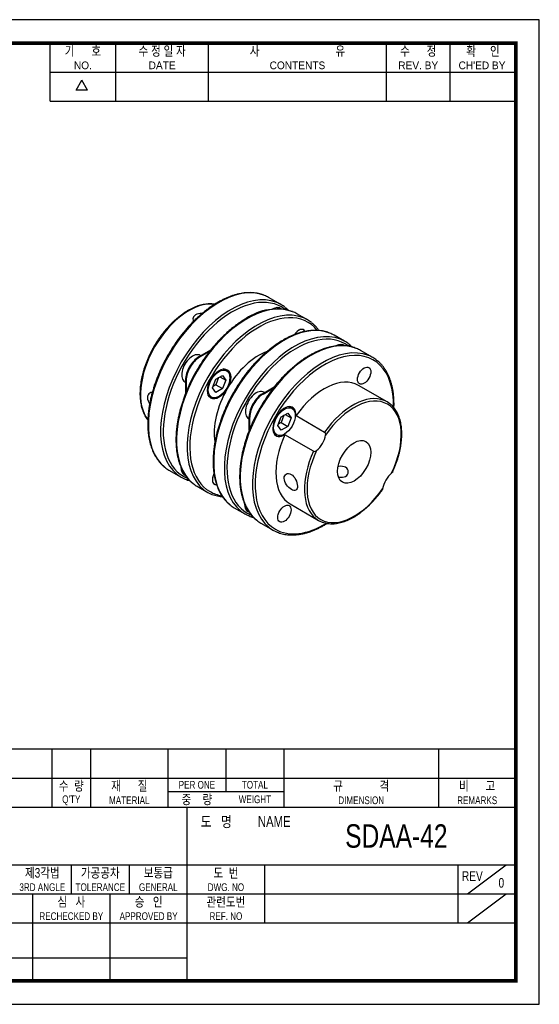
# Model space of a CAD drawing. Header units: millimetres. Extents: x 0 to 297, y 0 to 210.
# Tile 2 of 2: x 186 to 297, y 0 to 210. Entities that reach past the tile are written whole.
import ezdxf
from ezdxf.enums import TextEntityAlignment as Align

# ---------------------------------------------------------------- set-up
doc = ezdxf.new("R2010")
doc.units = ezdxf.units.MM
doc.header["$LTSCALE"] = 7
doc.layers.get('0').update_dxf_attribs({"linetype": 'CONTINUOUS'})
doc.layers.add('BM', color=2, linetype='CONTINUOUS')
doc.layers.add('D', color=7, linetype='CONTINUOUS')
doc.styles.get("Standard").update_dxf_attribs({"font": 'Gulim.ttf', "width": 0.8, "height": 3})

msp = doc.modelspace()

# ---------------------------------------------------------------- linework, layer by layer
for p, q in [((192.71392, 192.64074), (192.71392, 205)), ((206.72109, 192.64074), (206.72109, 205)), ((226.49591, 192.64074), (226.49591, 205)), ((264.39765, 192.64074), (264.39765, 205)), ((277.99284, 192.64074), (277.99284, 205)), ((192.71392, 198.82037), (291.58802, 198.82037)), ((198.25647, 194.97648), (199.49239, 197.11716)), ((200.72832, 194.97648), (199.49239, 197.11716)), ((200.72832, 194.97648), (198.25647, 194.97648)), ((192.71392, 192.64074), (291.58802, 192.64074)), ((292, 54.43705), (147.8086, 54.43705)), ((193.1259, 54.43705), (193.1259, 42.07779)), ((201.36541, 54.43705), (201.36541, 42.07779)), ((217.84443, 54.43705), (217.84443, 42.07779)), ((230.20369, 54.43705), (230.20369, 45.37359)), ((242.56295, 54.43705), (242.56295, 42.07779)), ((275.52098, 54.43705), (275.52098, 42.07779)), ((147.8086, 48.25742), (292, 48.25742)), ((217.84443, 45.37359), (242.56295, 45.37359)), ((147.8086, 42.07779), (292, 42.07779)), ((221.96418, 5), (221.96418, 42.07779)), ((147.8086, 29.71852), (292, 29.71852)), ((197.24565, 29.71852), (197.24565, 23.53889)), ((209.60492, 29.71852), (209.60492, 23.53889)), ((238.4432, 29.71852), (238.4432, 17.35926)), ((279.64074, 29.71852), (279.64074, 17.35926)), ((281.70061, 23.53889), (289.94012, 29.71852)), ((147.8086, 23.53889), (221.96418, 23.53889)), ((189.00615, 23.53889), (189.00615, 5)), ((205.48516, 23.53889), (205.48516, 5)), ((221.96418, 23.53889), (292, 23.53889)), ((281.70061, 17.35926), (289.94012, 23.53889)), ((147.8086, 17.35926), (292, 17.35926)), ((147.8086, 9.87984), (221.96418, 9.87984))]:
    msp.add_line(p, q)
msp.add_lwpolyline([(297, 210), (0, 210), (0, 0), (297, 0)], close=True)
msp.add_lwpolyline([(292, 205, 0.8, 0.8, 0), (5, 205, 0.8, 0.8, 0), (5, 5, 0.8, 0.8, 0), (292, 5, 0.8, 0.8, 0)], format="xyseb", close=True)
at = {"layer": 'BM', "linetype": 'Continuous'}
for p, q in [((241.92681, 149.24146), (239.31051, 150.75198)), ((241.55135, 148.30353), (241.06013, 148.58713)), ((243.54833, 148.0166), (243.42815, 148.08598)), ((247.58366, 145.97547), (245.32092, 147.28187)), ((255.50326, 141.40309), (253.24052, 142.70949)), ((255.12398, 140.46737), (254.63658, 140.74877)), ((226.93834, 139.52217), (224.42815, 138.07291)), ((226.70656, 139.22505), (224.56957, 137.99126)), ((257.14602, 140.16597), (257.0046, 140.24761)), ((261.51367, 137.93298), (258.89737, 139.4435)), ((224.42815, 138.07291), (224.56957, 137.99126)), ((224.84973, 138.31631), (224.70965, 138.39718)), ((230.3665, 135.13119), (229.71699, 135.50619)), ((221.45965, 132.76802), (221.59973, 132.68714)), ((221.59973, 133.17393), (221.59973, 130.2705)), ((221.59973, 133.17393), (221.74115, 133.09228)), ((221.74115, 133.09228), (221.74115, 130.63106)), ((227.32729, 131.50011), (228.0344, 133.32258)), ((228.0344, 133.32258), (229.44861, 134.13907)), ((228.63211, 133.66767), (228.0344, 132.12714)), ((228.93097, 133.84021), (230.15572, 133.13311)), ((229.44861, 134.13907), (230.15572, 133.13311)), ((230.15572, 133.13311), (229.44861, 131.31065)), ((228.0344, 130.49415), (227.32729, 131.50011)), ((228.0344, 132.12714), (227.43668, 131.78205)), ((228.0344, 132.12714), (229.44861, 131.31065)), ((229.44861, 131.31065), (228.0344, 130.49415)), ((238.0046, 130.23455), (240.51974, 131.68666)), ((238.14602, 130.1529), (238.0046, 130.23455)), ((238.14602, 130.1529), (240.27914, 131.38445)), ((238.42618, 130.47794), (238.2861, 130.55881)), ((264.55263, 128.49968), (258.47151, 132.01061)), ((226.46699, 129.87703), (227.1165, 129.50203)), ((241.9644, 125.28009), (243.37861, 126.09658)), ((243.37861, 126.09658), (244.08572, 125.09062)), ((244.29651, 127.0887), (243.64699, 127.4637)), ((235.0361, 124.92965), (235.17618, 124.84878)), ((235.17618, 122.43271), (235.17618, 125.33557)), ((235.3176, 125.25392), (235.17618, 125.33557)), ((235.3176, 122.78776), (235.3176, 125.25392)), ((241.25729, 123.45762), (241.9644, 125.28009)), ((241.9644, 124.08465), (241.36668, 123.73956)), ((242.56212, 125.62518), (241.9644, 124.08465)), ((241.9644, 124.08465), (243.37861, 123.26815)), ((242.86098, 125.79772), (244.08572, 125.09062)), ((244.08572, 125.09062), (243.37861, 123.26815)), ((245.14353, 125.56409), (251.22464, 122.05315)), ((240.39699, 121.83454), (241.04651, 121.45954)), ((241.9644, 122.45166), (241.25729, 123.45762)), ((243.37861, 123.26815), (241.9644, 122.45166)), ((248.87149, 117.97737), (242.79037, 121.48831)), ((218.06051, 113.9459), (220.67681, 112.43538)), ((220.81013, 113.51311), (221.30113, 113.22963)), ((222.42815, 111.71292), (222.54224, 111.64705)), ((224.07092, 110.47579), (226.33366, 109.16939)), ((231.99052, 105.90341), (234.25326, 104.59701)), ((234.38658, 105.67474), (234.8706, 105.39529)), ((243.87151, 106.72267), (249.95263, 103.21174)), ((236.0046, 103.87455), (236.14602, 103.7929)), ((237.64737, 102.63742), (240.26367, 101.1269))]:
    msp.add_line(p, q, dxfattribs=at)
for centre, radius, start, end in [((240.96183, 136.84683), 11.41106, 72.5793363, 124.5159051), ((250.84232, 121.55129), 0.6309, 347.2920323, 52.6996729), ((249.11344, 118.56802), 0.63829, 247.7248201, 312.2834746), ((230.6943, 119.59902), 11.40572, 252.5255688, 264.1743081)]:
    msp.add_arc(centre, radius, start, end, dxfattribs=at)
for centre, major_axis, start_param, end_param in [((228.68551, 132.34894), (-10.625, -18.40304), 3.221533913, 6.197584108), ((231.30181, 130.83842), (10.625, 18.40304), 0.081462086, 3.056242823), ((222.32155, 136.02317), (7.3, 12.64397), 0.230343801, 2.913582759), ((231.58465, 130.67512), (-10.425, -18.05663), 3.072526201, 6.283185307), ((234.69592, 128.87883), (-10.625, -18.40304), 3.223651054, 6.197473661), ((228.68551, 132.34894), (-10.625, -18.40304), 3.141592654, 3.221533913), ((231.30181, 130.83842), (10.625, 18.40304), 0, 0.081462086), ((231.30181, 130.83842), (10.625, 18.40304), 6.198046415, 6.283185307), ((236.95866, 127.57243), (10.625, 18.40304), 0.079214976, 3.056453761), ((237.2415, 127.40913), (-10.425, -18.05663), 2.924073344, 6.283185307), ((240.08465, 145.39755), (-1.75, -3.03109), 3.020364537, 3.926990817), ((241.42815, 144.62188), (-2, -3.4641), 3.141592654, 3.552776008), ((241.56957, 144.54023), (-2, -3.4641), 3.141592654, 3.182636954), ((234.69592, 128.87883), (-10.625, -18.40304), 3.141592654, 3.223651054), ((242.61552, 124.30645), (-10.625, -18.40304), 3.221533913, 6.197584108), ((236.95866, 127.57243), (10.625, 18.40304), 0, 0.079214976), ((236.95866, 127.57243), (10.625, 18.40304), 6.197835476, 6.283185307), ((244.87826, 123.00005), (10.625, 18.40304), 0.081462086, 3.056242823), ((245.1611, 122.83675), (-10.425, -18.05663), 3.072526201, 6.283185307), ((245.7415, 142.13157), (1, 1.73205), 0, 1.490305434), ((245.7415, 142.13157), (-1, -1.73205), 2.757554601, 4.62806293), ((245.7415, 142.13157), (1, 1.73205), 5.8941334, 6.283185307), ((242.61552, 124.30645), (-10.625, -18.40304), 3.141592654, 3.221533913), ((248.27237, 121.04046), (-10.625, -18.40304), 3.221533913, 6.197584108), ((250.88867, 119.52994), (10.625, 18.40304), 0.081462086, 3.056242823), ((253.6611, 137.55919), (-1.75, -3.03109), 3.019792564, 3.926990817), ((244.87826, 123.00005), (10.625, 18.40304), 0, 0.081462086), ((244.87826, 123.00005), (10.625, 18.40304), 6.198046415, 6.283185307), ((223.08465, 135.5826), (1.625, 2.81458), 0, 3.141592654), ((237.2415, 127.40913), (-6.75, -11.69134), 3.742003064, 4.71238898), ((251.17151, 119.36664), (-10.425, -18.05663), 2.327506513, 6.283185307), ((255.0046, 136.78351), (-2, -3.4641), 3.141592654, 3.561885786), ((255.14602, 136.70186), (-2, -3.4641), 3.141592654, 3.198131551), ((248.27237, 121.04046), (-10.625, -18.40304), 3.141592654, 3.221533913), ((224.42815, 134.80693), (2, 3.4641), 0.785398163, 2.35619449), ((224.56957, 134.72528), (2, 3.4641), 0.785398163, 2.35619449), ((250.88867, 119.52994), (10.625, 18.40304), 0, 0.081462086), ((250.88867, 119.52994), (10.625, 18.40304), 6.198046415, 6.283185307), ((251.17151, 119.36664), (-7.3, -12.64397), 3.141592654, 4.550508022), ((237.2415, 127.40913), (6.75, 11.69134), 1.570796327, 2.542192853), ((236.6611, 127.74423), (1.625, 2.81458), 0, 3.141592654), ((238.0046, 126.96856), (-2, -3.4641), 3.926990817, 5.497787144), ((257.25263, 115.85571), (-7.3, -12.64397), 3.222789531, 4.550508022), ((238.14602, 126.88691), (-2, -3.4641), 3.926990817, 5.497787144), ((257.53547, 115.69241), (-7.1, -12.29756), 1.706060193, 4.577125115), ((257.25263, 115.85571), (-7.3, -12.64397), 3.056484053, 3.222789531), ((242.67151, 124.27412), (1.75, 3.03109), -0.833445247, 3.975037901), ((251.17151, 119.36664), (7.3, 12.64397), 1.732677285, 3.141592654), ((249.03547, 120.59989), (-1.75, -3.03109), 0.991885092, 2.149707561), ((257.25263, 115.85571), (7.3, 12.64397), 1.732677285, 3.056484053), ((257.53547, 115.69241), (7.1, 12.29756), 1.706060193, 4.577125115), ((228.68551, 132.34894), (-10.625, -18.40304), 6.197584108, 6.283185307), ((223.08465, 115.95269), (-1.75, -3.03109), 5.494901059, 6.283185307), ((231.30181, 130.83842), (10.625, 18.40304), 3.056242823, 3.220807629), ((231.58465, 130.67512), (-10.425, -18.05663), 0, 0.069066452), ((223.08465, 115.95269), (-1.75, -3.03109), 0, 0.10945742), ((224.42815, 115.17702), (2, 3.4641), 2.724865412, 3.141592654), ((224.56957, 115.09537), (2, 3.4641), 3.088753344, 3.141592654), ((228.7415, 112.6867), (-1, -1.73205), 4.790517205, 6.283185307), ((228.7415, 112.6867), (1, 1.73205), 1.656353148, 3.527305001), ((266.03547, 110.78493), (1.75, 3.03109), 0.991885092, 2.149707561), ((234.69592, 128.87883), (-10.625, -18.40304), 6.197473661, 6.283185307), ((236.95866, 127.57243), (10.625, 18.40304), 3.056453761, 3.22305474), ((237.2415, 127.40913), (-10.425, -18.05663), 0, 0.217231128), ((228.7415, 112.6867), (-1, -1.73205), 0, 0.387029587), ((242.61552, 124.30645), (-10.625, -18.40304), 6.197584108, 6.283185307), ((244.87826, 123.00005), (10.625, 18.40304), 3.056242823, 3.220807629), ((236.6611, 108.11432), (-1.75, -3.03109), 5.494202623, 6.283185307), ((236.6611, 108.11432), (-1.75, -3.03109), 0, 0.109242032), ((245.1611, 122.83675), (-10.425, -18.05663), 0, 0.069066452), ((238.0046, 107.33865), (2, 3.4641), 2.723792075, 3.141592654), ((238.14602, 107.257), (2, 3.4641), 3.100374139, 3.141592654), ((248.27237, 121.04046), (-10.625, -18.40304), 6.197584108, 6.283185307), ((257.25263, 115.85571), (7.3, 12.64397), 3.056484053, 3.222789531), ((250.88867, 119.52994), (10.625, 18.40304), 3.056242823, 3.220807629), ((251.17151, 119.36664), (-10.425, -18.05663), 0, 0.815095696)]:
    msp.add_ellipse(centre, major_axis=major_axis, ratio=0.577350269, start_param=start_param, end_param=end_param, dxfattribs=at)
for centre, major_axis in [((228.7415, 132.31661), (1.75, 3.03109)), ((228.7415, 132.31661), (1.625, 2.81458)), ((259.67151, 134.08907), (-1, -1.73205)), ((259.67151, 134.08907), (-1, -1.73205)), ((242.67151, 124.27412), (1.625, 2.81458)), ((257.53547, 115.69241), (-2.5, -4.33013)), ((242.67151, 104.64421), (-1, -1.73205)), ((242.67151, 104.64421), (-1, -1.73205))]:
    msp.add_ellipse(centre, major_axis=major_axis, ratio=0.577350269, dxfattribs=at)
for points, knots in [([(238.39384, 151.1964), (238.2335, 151.26007), (237.93358, 151.37755), (237.40158, 151.53187), (236.83561, 151.65447), (236.24858, 151.73809), (235.64708, 151.78184), (235.03081, 151.78571), (234.40142, 151.74957), (233.76012, 151.67343), (233.10831, 151.55738), (232.4474, 151.40166), (231.77883, 151.20657), (231.10405, 150.97256), (230.4245, 150.70014), (229.74163, 150.38994), (229.05687, 150.04266), (228.37164, 149.65906), (227.68736, 149.24001), (227.0054, 148.78642), (226.32715, 148.29926), (225.65396, 147.77957), (224.98717, 147.22845), (224.32811, 146.64705), (223.67809, 146.03657), (223.03839, 145.39827), (222.4103, 144.73348), (221.79505, 144.04355), (221.19389, 143.32989), (220.608, 142.59396), (220.03855, 141.83725), (219.48669, 141.06131), (218.95353, 140.2677), (218.44012, 139.45804), (217.94752, 138.63396), (217.47671, 137.79713), (217.02864, 136.94924), (216.60422, 136.09202), (216.20433, 135.22718), (215.82977, 134.35647), (215.48131, 133.48164), (215.15967, 132.60446), (214.86552, 131.72668), (214.59947, 130.85008), (214.36208, 129.9764), (214.15386, 129.1074), (213.97527, 128.24483), (213.8267, 127.39042), (213.7085, 126.54587), (213.62096, 125.71289), (213.56432, 124.89315), (213.53874, 124.08831), (213.54435, 123.30001), (213.5812, 122.52984), (213.64932, 121.77941), (213.74861, 121.0503), (213.87897, 120.34404), (214.04017, 119.66216), (214.23194, 119.00614), (214.45391, 118.37744), (214.70562, 117.77746), (214.9865, 117.20759), (215.29595, 116.66901), (215.63299, 116.16328), (215.99767, 115.69025), (216.38578, 115.25551), (216.78123, 114.86958), (217.02936, 114.66811), (217.16057, 114.56258)], [0, 0, 0, 0, 0.012410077, 0.027414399, 0.042441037, 0.05749649, 0.072584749, 0.087707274, 0.102863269, 0.118050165, 0.133264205, 0.148501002, 0.163756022, 0.17902494, 0.194303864, 0.209589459, 0.224878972, 0.240170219, 0.255461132, 0.270750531, 0.286037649, 0.301321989, 0.316603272, 0.331881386, 0.347156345, 0.362428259, 0.377697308, 0.392963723, 0.408227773, 0.423489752, 0.438749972, 0.454008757, 0.469266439, 0.484523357, 0.49977985, 0.515036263, 0.530292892, 0.545550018, 0.560807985, 0.576067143, 0.591327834, 0.606590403, 0.621855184, 0.637122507, 0.652392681, 0.667665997, 0.682942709, 0.698223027, 0.713507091, 0.728794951, 0.744086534, 0.759381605, 0.774679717, 0.789980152, 0.805281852, 0.820582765, 0.835880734, 0.851173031, 0.866456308, 0.88172661, 0.896979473, 0.912210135, 0.927413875, 0.94258649, 0.95772488, 0.97282766, 0.987895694, 1, 1, 1, 1]), ([(227.80292, 149.30839), (227.68843, 149.32713), (227.40216, 149.36349), (226.94903, 149.39131), (226.42979, 149.38167), (225.89913, 149.33201), (225.35726, 149.24223), (224.80628, 149.11256), (224.24786, 148.94338), (223.68382, 148.73522), (223.11596, 148.48878), (222.54604, 148.20491), (221.97581, 147.88455), (221.40702, 147.52878), (220.84133, 147.13876), (220.28041, 146.71573), (219.72586, 146.26101), (219.17927, 145.77601), (218.64221, 145.2622), (218.11622, 144.72114), (217.6028, 144.15444), (217.10342, 143.56379), (216.61952, 142.95096), (216.15248, 142.31774), (215.70367, 141.666), (215.27437, 140.99767), (214.86585, 140.31471), (214.47929, 139.61911), (214.11582, 138.91291), (213.77653, 138.19819), (213.46241, 137.47703), (213.17441, 136.75152), (212.91338, 136.02378), (212.68013, 135.29592), (212.47538, 134.57005), (212.29977, 133.84827), (212.15387, 133.13266), (212.03819, 132.42531), (211.95313, 131.72825), (211.89905, 131.04351), (211.87621, 130.37309), (211.88479, 129.71897), (211.92491, 129.08308), (211.99658, 128.46738), (212.09972, 127.87377), (212.23413, 127.30416), (212.3995, 126.76042), (212.5954, 126.24428), (212.82107, 125.75788), (213.0763, 125.30147), (213.32342, 124.93333), (213.49164, 124.71318), (213.55753, 124.63247)], [0.0194943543, 0.0194943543, 0.0194943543, 0.0194943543, 0.0330883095, 0.0522521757, 0.0714898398, 0.0907993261, 0.1101734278, 0.1296017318, 0.1490725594, 0.1685744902, 0.188097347, 0.207632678, 0.2271738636, 0.2467151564, 0.2662530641, 0.2857856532, 0.3053118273, 0.3248311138, 0.344343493, 0.363849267, 0.3833489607, 0.4028432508, 0.4223329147, 0.441818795, 0.4613017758, 0.4807827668, 0.5002626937, 0.5197424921, 0.5392229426, 0.5587048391, 0.5781891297, 0.5976767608, 0.6171686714, 0.636665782, 0.6561689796, 0.6756790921, 0.6951968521, 0.7147228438, 0.7342574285, 0.7538006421, 0.7733520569, 0.7929106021, 0.8124743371, 0.8320396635, 0.8516007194, 0.8711506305, 0.8906805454, 0.9101797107, 0.9296359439, 0.9490366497, 0.9683704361, 0.9805147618, 0.9805147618, 0.9805147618, 0.9805147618]), ([(225.12268, 147.33746), (224.61058, 147.35968), (224.09994, 147.25858), (223.36751, 146.83023), (223.151, 146.50219), (223.1508, 145.99344), (223.20774, 145.82336), (223.31315, 145.66984)], [0.1272173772, 0.1272173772, 0.1272173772, 0.1272173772, 0.25, 0.25, 0.375, 0.375, 0.4391804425, 0.4391804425, 0.4391804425, 0.4391804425]), ([(243.44285, 148.08374), (243.35587, 148.16985), (243.15356, 148.36059), (242.95512, 148.52169), (242.82221, 148.62856)], [0.97827483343, 0.97827483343, 0.97827483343, 0.97827483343, 0.98774509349, 1, 1, 1, 1]), ([(234.49592, 146.24919), (234.36355, 146.17185), (234.03787, 145.98073), (233.44752, 145.60766), (232.77136, 145.14484), (232.09354, 144.64501), (231.42284, 144.11405), (230.7586, 143.5518), (230.10268, 142.95977), (229.45623, 142.3391), (228.82058, 141.69108), (228.19698, 141.01705), (227.58668, 140.31839), (226.99089, 139.59651), (226.41081, 138.85291), (225.84758, 138.08907), (225.30235, 137.30657), (224.7762, 136.50697), (224.27019, 135.69191), (223.78534, 134.86304), (223.32263, 134.02202), (222.88301, 133.17056), (222.46735, 132.31038), (222.07651, 131.44322), (221.71129, 130.57082), (221.37244, 129.69494), (221.06065, 128.81734), (220.77658, 127.93979), (220.52082, 127.06403), (220.29391, 126.19185), (220.09634, 125.32497), (219.92854, 124.46515), (219.79091, 123.6141), (219.68375, 122.77353), (219.60734, 121.94514), (219.56189, 121.13059), (219.54757, 120.33154), (219.56446, 119.5496), (219.6126, 118.78638), (219.69199, 118.04347), (219.80252, 117.32243), (219.94404, 116.6248), (220.11632, 115.95209), (220.31905, 115.30577), (220.55181, 114.68729), (220.81413, 114.09802), (221.10538, 113.53933), (221.42496, 113.01236), (221.77182, 112.51876), (222.14604, 112.05781), (222.54323, 111.63704), (222.89499, 111.30789), (223.09791, 111.15109), (223.17096, 111.09495)], [0, 0, 0, 0, 0.010574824, 0.030632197, 0.050687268, 0.070739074, 0.090787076, 0.110830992, 0.130870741, 0.150906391, 0.170938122, 0.190966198, 0.210990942, 0.23101272, 0.251031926, 0.271048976, 0.291064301, 0.311078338, 0.331091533, 0.351104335, 0.371117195, 0.391130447, 0.411144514, 0.431159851, 0.451176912, 0.471196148, 0.491218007, 0.511242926, 0.531271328, 0.551303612, 0.571340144, 0.591381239, 0.611427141, 0.631477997, 0.651533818, 0.671594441, 0.691659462, 0.711728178, 0.731799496, 0.751871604, 0.771941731, 0.792006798, 0.812062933, 0.832105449, 0.852128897, 0.872127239, 0.892094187, 0.912023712, 0.931910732, 0.9517519, 0.971546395, 0.991296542, 1, 1, 1, 1]), ([(250.0419, 143.70299), (249.9882, 143.779), (249.81562, 144.01521), (249.50854, 144.39345), (249.11136, 144.81425), (248.75843, 145.14438), (248.5544, 145.302), (248.48, 145.35916)], [0.92255609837, 0.92255609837, 0.92255609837, 0.92255609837, 0.93176213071, 0.95160013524, 0.97139147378, 0.99113847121, 1, 1, 1, 1]), ([(252.32384, 143.15391), (252.16351, 143.21758), (251.86358, 143.33506), (251.33158, 143.48938), (250.76562, 143.61198), (250.17858, 143.6956), (249.57708, 143.73934), (248.96081, 143.74322), (248.33142, 143.70708), (247.69012, 143.63094), (247.03831, 143.51489), (246.3774, 143.35917), (245.70883, 143.16408), (245.03405, 142.93007), (244.3545, 142.65765), (243.67164, 142.34745), (242.98688, 142.00017), (242.30165, 141.61657), (241.61736, 141.19752), (240.93541, 140.74393), (240.25716, 140.25677), (239.58396, 139.73708), (238.91718, 139.18596), (238.25811, 138.60455), (237.60809, 137.99408), (236.96839, 137.35578), (236.3403, 136.69099), (235.72506, 136.00106), (235.12389, 135.2874), (234.538, 134.55147), (233.96855, 133.79476), (233.4167, 133.01882), (232.88353, 132.22521), (232.37013, 131.41555), (231.87752, 130.59147), (231.40671, 129.75464), (230.95864, 128.90675), (230.53423, 128.04953), (230.13433, 127.18468), (229.75977, 126.31398), (229.41132, 125.43915), (229.08968, 124.56197), (228.79552, 123.68419), (228.52947, 122.80759), (228.29208, 121.93391), (228.08387, 121.06491), (227.90527, 120.20234), (227.75671, 119.34793), (227.63851, 118.50338), (227.55097, 117.6704), (227.49432, 116.85066), (227.46874, 116.04582), (227.47435, 115.25752), (227.51121, 114.48735), (227.57932, 113.73692), (227.67862, 113.00781), (227.80897, 112.30155), (227.97018, 111.61967), (228.16195, 110.96365), (228.38391, 110.33495), (228.63562, 109.73497), (228.9165, 109.1651), (229.22595, 108.62652), (229.56299, 108.12079), (229.92767, 107.64775), (230.31578, 107.21302), (230.71123, 106.82708), (230.95936, 106.62562), (231.09057, 106.52008)], [0, 0, 0, 0, 0.012410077, 0.027414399, 0.042441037, 0.05749649, 0.072584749, 0.087707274, 0.102863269, 0.118050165, 0.133264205, 0.148501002, 0.163756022, 0.17902494, 0.194303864, 0.209589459, 0.224878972, 0.240170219, 0.255461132, 0.270750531, 0.286037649, 0.301321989, 0.316603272, 0.331881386, 0.347156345, 0.362428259, 0.377697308, 0.392963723, 0.408227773, 0.423489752, 0.438749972, 0.454008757, 0.469266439, 0.484523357, 0.49977985, 0.515036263, 0.530292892, 0.545550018, 0.560807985, 0.576067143, 0.591327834, 0.606590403, 0.621855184, 0.637122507, 0.652392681, 0.667665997, 0.682942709, 0.698223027, 0.713507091, 0.728794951, 0.744086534, 0.759381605, 0.774679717, 0.789980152, 0.805281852, 0.820582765, 0.835880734, 0.851173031, 0.866456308, 0.88172661, 0.896979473, 0.912210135, 0.927413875, 0.94258649, 0.95772488, 0.97282766, 0.987895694, 1, 1, 1, 1]), ([(257.01931, 140.24538), (256.93232, 140.33149), (256.73001, 140.52222), (256.53157, 140.68332), (256.39866, 140.7902)], [0.97827483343, 0.97827483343, 0.97827483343, 0.97827483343, 0.98774509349, 1, 1, 1, 1]), ([(257.9807, 139.88792), (257.82036, 139.95159), (257.52044, 140.06907), (256.98843, 140.2234), (256.42247, 140.34599), (255.83544, 140.42961), (255.23394, 140.47336), (254.61767, 140.47723), (253.98828, 140.44109), (253.34697, 140.36495), (252.69517, 140.24891), (252.03426, 140.09318), (251.36569, 139.89809), (250.69091, 139.66408), (250.01136, 139.39167), (249.32849, 139.08147), (248.64373, 138.73418), (247.9585, 138.35059), (247.27421, 137.93153), (246.59226, 137.47794), (245.91401, 136.99078), (245.24082, 136.4711), (244.57403, 135.91997), (243.91497, 135.33857), (243.26494, 134.72809), (242.62525, 134.0898), (241.99715, 133.425), (241.38191, 132.73507), (240.78074, 132.02142), (240.19485, 131.28548), (239.62541, 130.52878), (239.07355, 129.75283), (238.54038, 128.95922), (238.02698, 128.14956), (237.53438, 127.32548), (237.06356, 126.48865), (236.6155, 125.64077), (236.19108, 124.78354), (235.79119, 123.9187), (235.41663, 123.04799), (235.06817, 122.17316), (234.74653, 121.29598), (234.45238, 120.4182), (234.18633, 119.5416), (233.94894, 118.66792), (233.74072, 117.79893), (233.56213, 116.93636), (233.41356, 116.08194), (233.29536, 115.23739), (233.20782, 114.40441), (233.15117, 113.58468), (233.12559, 112.77984), (233.1312, 111.99153), (233.16806, 111.22136), (233.23617, 110.47094), (233.33547, 109.74182), (233.46583, 109.03556), (233.62703, 108.35368), (233.8188, 107.69766), (234.04077, 107.06896), (234.29248, 106.46899), (234.57335, 105.89911), (234.88281, 105.36054), (235.21985, 104.8548), (235.58453, 104.38177), (235.97264, 103.94704), (236.36809, 103.5611), (236.61622, 103.35964), (236.74742, 103.2541)], [0, 0, 0, 0, 0.012410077, 0.027414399, 0.042441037, 0.05749649, 0.072584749, 0.087707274, 0.102863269, 0.118050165, 0.133264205, 0.148501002, 0.163756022, 0.17902494, 0.194303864, 0.209589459, 0.224878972, 0.240170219, 0.255461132, 0.270750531, 0.286037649, 0.301321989, 0.316603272, 0.331881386, 0.347156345, 0.362428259, 0.377697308, 0.392963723, 0.408227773, 0.423489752, 0.438749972, 0.454008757, 0.469266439, 0.484523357, 0.49977985, 0.515036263, 0.530292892, 0.545550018, 0.560807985, 0.576067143, 0.591327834, 0.606590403, 0.621855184, 0.637122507, 0.652392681, 0.667665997, 0.682942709, 0.698223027, 0.713507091, 0.728794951, 0.744086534, 0.759381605, 0.774679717, 0.789980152, 0.805281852, 0.820582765, 0.835880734, 0.851173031, 0.866456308, 0.88172661, 0.896979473, 0.912210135, 0.927413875, 0.94258649, 0.95772488, 0.97282766, 0.987895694, 1, 1, 1, 1]), ([(266.01657, 127.25076), (266.02345, 127.43095), (266.03482, 127.87738), (266.02983, 128.57887), (265.99297, 129.34904), (265.92486, 130.09947), (265.82556, 130.82858), (265.69521, 131.53484), (265.53401, 132.21672), (265.34224, 132.87274), (265.12027, 133.50144), (264.86856, 134.10142), (264.58768, 134.67129), (264.27823, 135.20987), (263.94119, 135.7156), (263.57651, 136.18863), (263.1884, 136.62339), (262.7915, 137.01065), (262.54198, 137.21321), (262.40907, 137.32008)], [0.7490856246, 0.7490856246, 0.7490856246, 0.7490856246, 0.7593225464, 0.7746145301, 0.7899088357, 0.8052044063, 0.8204991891, 0.8357910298, 0.8510772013, 0.8663543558, 0.8816185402, 0.8968652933, 0.912089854, 0.9272875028, 0.9424540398, 0.9575863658, 0.9726830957, 0.9877450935, 1, 1, 1, 1]), ([(214.50372, 130.48581), (214.30744, 130.50499), (214.12198, 130.46855), (213.67517, 130.21072), (213.49181, 129.85653), (213.47714, 128.99628), (213.64352, 128.49419), (213.93248, 128.04206), (213.93687, 128.03525), (213.94128, 128.02845)], [0.0577792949, 0.0577792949, 0.0577792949, 0.0577792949, 0.125, 0.125, 0.25, 0.25, 0.375, 0.375, 0.376917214, 0.376917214, 0.376917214, 0.376917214]), ([(265.70544, 113.49282), (265.81609, 113.7342), (266.01021, 114.16015), (266.30422, 114.87914), (266.57329, 115.60232), (266.81661, 116.33146), (267.0312, 117.05797), (267.21699, 117.78148), (267.37322, 118.49944), (267.49941, 119.20989), (267.59511, 119.91074), (267.65994, 120.59996), (267.69362, 121.27556), (267.69592, 121.93555), (267.66672, 122.57796), (267.60596, 123.20087), (267.5137, 123.80234), (267.39008, 124.38046), (267.23537, 124.93337), (267.04998, 125.45923), (266.83449, 125.95623), (266.58956, 126.42279), (266.31628, 126.85685), (266.01499, 127.25862), (265.68947, 127.62072), (265.40096, 127.89789), (265.23343, 128.02581), (265.17582, 128.06953)], [0, 0, 0, 0, 0.037751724, 0.078892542, 0.120041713, 0.161201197, 0.202372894, 0.243558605, 0.284759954, 0.325978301, 0.367214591, 0.408469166, 0.449741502, 0.491029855, 0.532330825, 0.573638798, 0.614941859, 0.656226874, 0.697476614, 0.738669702, 0.779781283, 0.820784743, 0.861654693, 0.902371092, 0.942923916, 0.983317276, 1, 1, 1, 1]), ([(255.69788, 114.52989), (255.31991, 114.74811), (254.79924, 114.7867), (254.22399, 114.69583), (254.16611, 114.68531), (254.10836, 114.67353)], [0, 0, 0, 0, 0.125, 0.125, 0.1389602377, 0.1389602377, 0.1389602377, 0.1389602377]), ([(254.2017, 112.4594), (254.22786, 112.454), (254.25404, 112.44887), (254.80026, 112.34821), (255.31847, 112.3828), (256.06701, 112.79358), (256.28296, 113.16604), (256.28437, 113.93109), (256.07585, 114.31167), (255.69788, 114.52989)], [0.6187080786, 0.6187080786, 0.6187080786, 0.6187080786, 0.625, 0.625, 0.75, 0.75, 0.875, 0.875, 1, 1, 1, 1]), ([(265.70737, 113.49472), (265.69209, 113.46266), (265.67007, 113.4309), (265.61094, 113.36167), (265.57191, 113.32493), (265.52806, 113.28901)], [0.5483342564, 0.5483342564, 0.5483342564, 0.5483342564, 0.75, 0.75, 1, 1, 1, 1]), ([(221.58477, 111.99425), (221.74826, 111.92929), (222.00871, 111.82724), (222.30186, 111.73846), (222.44113, 111.70045)], [0, 0, 0, 0, 0.01265025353, 0.02380413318, 0.02380413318, 0.02380413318, 0.02380413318]), ([(244.1549, 109.79069), (244.52913, 109.57463), (244.86804, 109.5261), (245.32846, 109.79175), (245.452, 110.1114), (245.4394, 110.95591), (245.30529, 111.47663), (244.81934, 112.41529), (244.47263, 112.81284), (243.73389, 113.2397), (243.34401, 113.26455), (242.78064, 112.94002), (242.61041, 112.59673), (242.62406, 111.74113), (242.80751, 111.24799), (243.38814, 110.38105), (243.78067, 110.00675), (244.1549, 109.79069)], [0, 0, 0, 0, 0.125, 0.125, 0.25, 0.25, 0.375, 0.375, 0.5, 0.5, 0.625, 0.625, 0.75, 0.75, 0.875, 0.875, 1, 1, 1, 1]), ([(250.60459, 102.90005), (250.67778, 102.86896), (250.87659, 102.78528), (251.2641, 102.67131), (251.73614, 102.56971), (252.22955, 102.50815), (252.73674, 102.4863), (253.25802, 102.50453), (253.79139, 102.56289), (254.33534, 102.66132), (254.88809, 102.79957), (255.44788, 102.97724), (256.0129, 103.19374), (256.58136, 103.44835), (257.15149, 103.7402), (257.72155, 104.06831), (258.28982, 104.43158), (258.85461, 104.82885), (259.4143, 105.25885), (259.96726, 105.72024), (260.51192, 106.2116), (261.04669, 106.73141), (261.57019, 107.27826), (262.08031, 107.84991), (262.57792, 108.44691), (263.05285, 109.05906), (263.37808, 109.50098), (263.52234, 109.71099), (263.52526, 109.71524)], [0, 0, 0, 0, 0.018297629, 0.058312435, 0.098415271, 0.138644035, 0.179021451, 0.219554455, 0.260236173, 0.301049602, 0.341971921, 0.382978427, 0.424045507, 0.465152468, 0.506282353, 0.547422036, 0.588559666, 0.629689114, 0.670806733, 0.711910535, 0.752999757, 0.794074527, 0.835135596, 0.87618415, 0.917221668, 0.95824982, 0.999270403, 1, 1, 1, 1]), ([(235.16122, 104.15588), (235.32471, 104.09092), (235.58516, 103.98887), (235.87831, 103.9001), (236.01758, 103.86208)], [0, 0, 0, 0, 0.01265025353, 0.02380413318, 0.02380413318, 0.02380413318, 0.02380413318]), ([(241.17163, 100.68577), (241.33512, 100.62081), (241.63763, 100.50228), (242.17257, 100.34699), (242.73857, 100.22441), (243.3256, 100.14079), (243.9271, 100.09704), (244.54337, 100.09317), (245.17276, 100.12931), (245.81406, 100.20545), (246.46587, 100.3215), (247.12678, 100.47722), (247.79535, 100.67231), (248.47013, 100.90632), (249.14968, 101.17874), (249.83255, 101.48894), (250.51731, 101.83622), (251.16333, 102.19787), (251.58045, 102.45142), (251.76919, 102.57027)], [0, 0, 0, 0, 0.0126502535, 0.0276485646, 0.0426691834, 0.057718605, 0.07280082, 0.0879172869, 0.1030672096, 0.1182480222, 0.1334559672, 0.1486866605, 0.1639355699, 0.1791983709, 0.1944711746, 0.2097506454, 0.2250340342, 0.2403191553, 0.2529808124, 0.2529808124, 0.2529808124, 0.2529808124])]:
    msp.add_open_spline(points, degree=3, knots=knots, dxfattribs=at)
msp.add_open_spline([(263.61317, 109.97232), (263.5965, 109.8708), (263.56954, 109.77837), (263.52401, 109.71314)], degree=3, dxfattribs=at)

# ---------------------------------------------------------------- texts
at = {"layer": 'D', "width": 0.8}
for s, height, p in [('기      호', 2.059877, (199.71751, 203.3521)), ('수 정 일 자', 2.059877, (216.6085, 203.3521)), ('사                           유', 2.0598771, (245.44678, 203.3521)), ('수      정', 2.059877, (271.19524, 203.3521)), ('확     인', 2.059877, (284.99642, 203.3521)), ('수  량', 2.059877, (197.24565, 46.60952)), ('재      질', 2.059877, (209.60492, 46.60952)), ('PER ONE', 1.647902, (224.02406, 46.8155)), ('TOTAL', 1.647902, (236.38332, 46.8155)), ('규             격', 2.0598771, (259.04197, 46.60952)), ('비      고', 2.059877, (283.76049, 46.60952)), ("Q'TY", 1.647902, (197.24565, 43.5197)), ('MATERIAL', 1.647902, (209.60492, 43.5197)), ('중    량', 2.059877, (224.02406, 43.72569)), ('WEIGHT', 1.647902, (236.38332, 43.72569)), ('DIMENSION', 1.647902, (259.04197, 43.5197)), ('REMARKS', 1.647902, (283.76049, 43.5197)), ('도   명', 2.307062, (228.14381, 38.98797)), ('NAME', 2.307062, (240.50307, 38.98797)), ('SDAA-42', 5, (266.52795, 35.89816)), ('제3각법', 2.059877, (191.06602, 28.07062)), ('가공공차', 2.059877, (203.42529, 28.07062)), ('보통급', 2.059877, (215.78455, 28.07062)), ('도  번', 2.059877, (230.20369, 28.07062)), ('REV', 2.059877, (282.73055, 27.34967)), ('3RD ANGLE', 1.647902, (191.06602, 24.98081)), ('TOLERANCE', 1.647902, (203.42529, 24.98081)), ('GENERAL', 1.647902, (215.78455, 24.98081)), ('DWG. NO', 1.647902, (230.20369, 24.98081)), ('0', 2.05988, (288.91018, 25.90775)), ('심   사', 2.059877, (197.24565, 21.89099)), ('승   인', 2.059877, (213.72467, 21.89099)), ('관련도번', 2.059877, (230.20369, 21.89099)), ('REF. NO', 1.647902, (230.20369, 18.80118))]:
    msp.add_text(s, height=height, dxfattribs=at).set_placement(p, align=Align.MIDDLE)
at = {"layer": 'D'}
for s, p in [('NO.', (199.71751, 200.26228)), ('DATE', (216.6085, 200.26228)), ('CONTENTS', (245.44678, 200.26228)), ('REV. BY', (271.19524, 200.26228)), ("CH'ED BY", (284.79043, 200.26228))]:
    msp.add_text(s, height=1.647902, dxfattribs=at).set_placement(p, align=Align.MIDDLE)
at = {"layer": 'D', "width": 0.8}
for s, p in [('RECHECKED BY', (197.24565, 17.97719)), ('APPROVED BY', (213.72467, 17.97719))]:
    msp.add_text(s, height=1.6479017, dxfattribs=at).set_placement(p, align=Align.CENTER)

doc.saveas('drawing.dxf')
